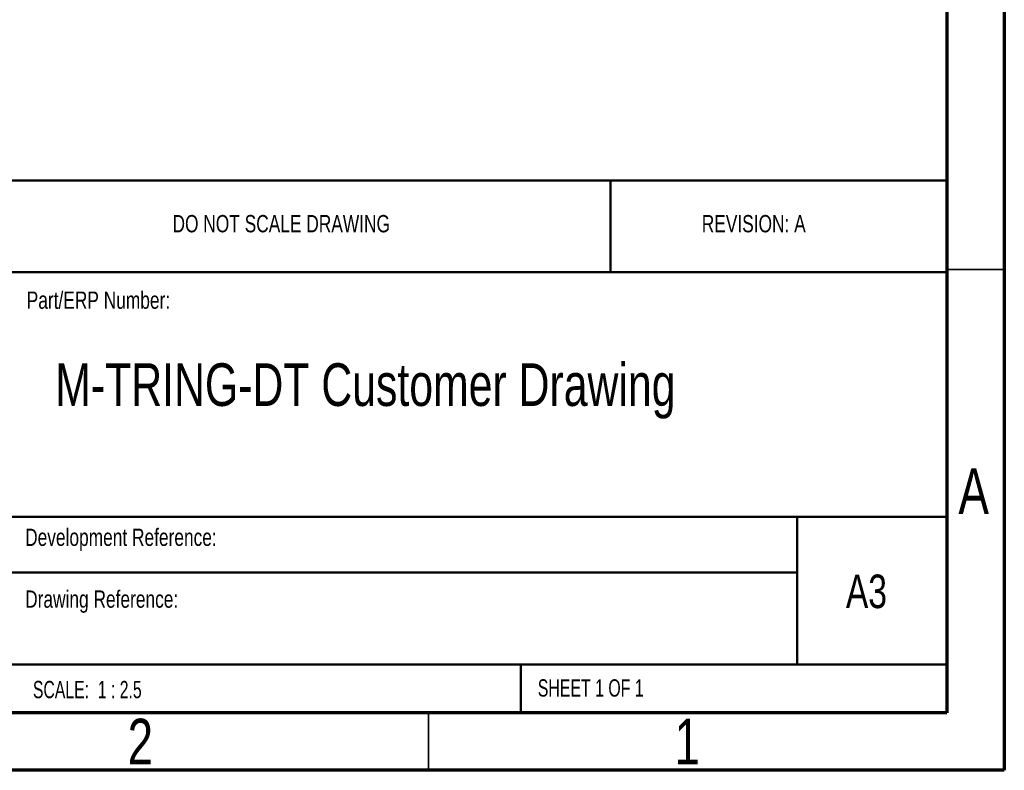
# Model space of a CAD drawing. Header units: millimetres. Extents: x 15 to 415, y 5 to 292.
# Tile 27 of 48: x 329 to 415, y 5 to 70. Entities that reach past the tile are written whole.
import ezdxf

# ---------------------------------------------------------------- set-up
doc = ezdxf.new("R2010")
doc.units = ezdxf.units.MM
doc.styles.add('SLDTEXTSTYLE0', font='TXT', dxfattribs={"width": 0.75})
doc.styles.add('SLDTEXTSTYLE1', font='TXT', dxfattribs={"width": 0.683333})
doc.styles.add('SLDTEXTSTYLE2', font='TXT', dxfattribs={"width": 0.6875})

msp = doc.modelspace()

# ---------------------------------------------------------------- linework, layer by layer
at = {"color": 7, "linetype": 'Continuous', "lineweight": 70}
for p, q in [((415, 292), (415, 5)), ((410, 287), (410, 10)), ((410, 10), (20, 10)), ((415, 5), (15, 5))]:
    msp.add_line(p, q, dxfattribs=at)
at = {"color": 7, "linetype": 'Continuous', "lineweight": 50}
for p, q in [((230, 56.2031), (410, 56.2031)), ((380.8, 48.25), (380.8, 56.2031)), ((410, 48.25), (230, 48.25)), ((284.6, 27), (410, 27)), ((397, 14.25), (397, 27)), ((397, 22.182065), (328.8, 22.182065)), ((410, 14.198294), (328.8, 14.198294)), ((373, 10), (373, 14.25))]:
    msp.add_line(p, q, dxfattribs=at)
at = {"color": 7, "linetype": 'Continuous', "lineweight": 35}
for p, q in [((410, 48.5), (415, 48.5)), ((365, 10), (365, 5))]:
    msp.add_line(p, q, dxfattribs=at)

# ---------------------------------------------------------------- texts
at = {"color": 7, "linetype": 'Continuous', "lineweight": 0}
for s, insert, char_height, attachment_point, style in [('DO NOT SCALE DRAWING', (342.75296, 53.217477), 1.5, 1, 'SLDTEXTSTYLE0'), ('REVISION: A', (388.722056, 53.217477), 1.5, 1, 'SLDTEXTSTYLE0'), ('Part/ERP Number:', (330.090161, 46.576179), 1.5, 1, 'SLDTEXTSTYLE0'), ('M-TRING-DT Customer Drawing', (332.568938, 40.342848), 3.70416667, 1, 'SLDTEXTSTYLE0'), ('A', (412.339688, 31.225836), 3.96875, 2, 'SLDTEXTSTYLE0'), ('Development Reference:', (329.953002, 25.986056), 1.5, 1, 'SLDTEXTSTYLE0'), ('A3', (401.24055, 21.995528), 2.9104167, 1, 'SLDTEXTSTYLE0'), ('Drawing Reference:', (329.953002, 20.617695), 1.5, 1, 'SLDTEXTSTYLE0'), ('SHEET 1 OF 1', (374.478294, 12.900087), 1.5, 1, 'SLDTEXTSTYLE2'), ('SCALE:  1 : 2.5', (330.627245, 12.761767), 1.5, 1, 'SLDTEXTSTYLE1'), ('2', (339.960037, 9.475836), 3.96875, 2, 'SLDTEXTSTYLE0'), ('1', (387.460037, 9.475836), 3.96875, 2, 'SLDTEXTSTYLE0')]:
    msp.add_mtext(s, dxfattribs=dict(at, insert=insert, char_height=char_height, attachment_point=attachment_point, style=style))

doc.saveas('drawing.dxf')
